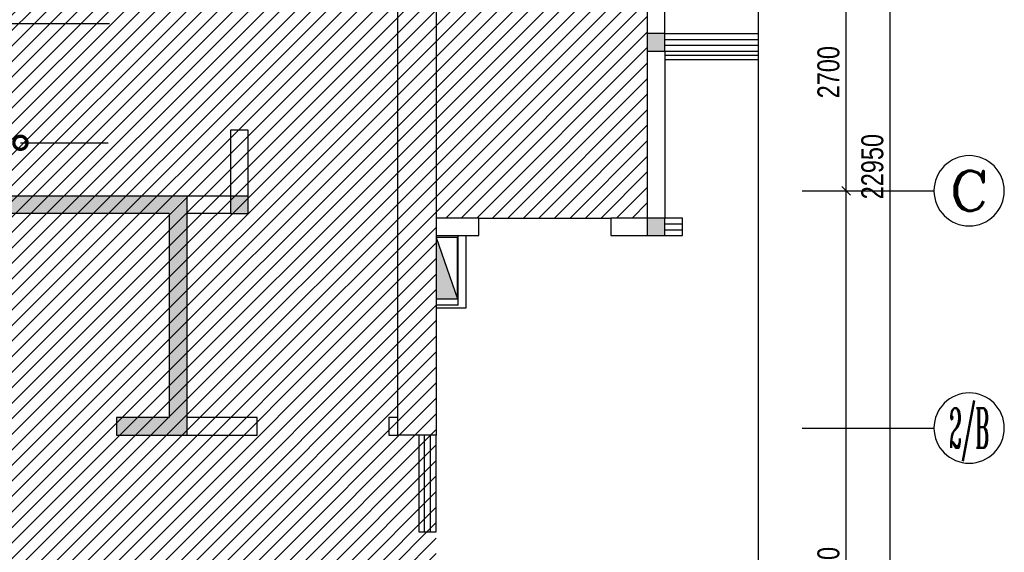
# Model space of a CAD drawing. Header units: millimetres. Extents: x -539149 to -534375, y 505028 to 505469.
# Tile 88 of 135: x -535805 to -535693, y 505207 to 505267. Entities that reach past the tile are written whole.
import ezdxf
from ezdxf.enums import TextEntityAlignment as Align

# ---------------------------------------------------------------- set-up
doc = ezdxf.new("R2010")
doc.units = ezdxf.units.MM
doc.header["$LTSCALE"] = 10
for name, color, linetype in [('-消火栓', 242, 'Continuous'), ('A-建筑-原墙体', 2, 'Continuous'), ('A-建筑-窗户', 4, 'Continuous'), ('A-建筑-轴号', 3, 'Continuous'), ('AXIS_TEXT', 50, 'Continuous'), ('B-平面-尺寸', 8, 'Continuous'), ('E-填充', 251, 'Continuous'), ('LVTRY', 8, 'Continuous'), ('Q-立面-填充', 251, 'Continuous'), ('WINDOW', 12, 'Continuous'), ('防护栏杆', 3, 'Continuous')]:
    doc.layers.add(name, color=color, linetype=linetype)
doc.styles.add('_TCH_AXIS', font='COMPLEX', dxfattribs={"bigfont": 'GBCBIG'})
doc.styles.add('CCD_DIM', font='txt', dxfattribs={"width": 0.8})
doc.styles.add('COMPLEX', font='COMPLEX')
doc.styles.add('TXT', font='gbenor.shx', dxfattribs={"width": 0.7})
doc.dimstyles.new('1-1', dxfattribs={"dimscale": 0, "dimtxt": 2.5, "dimasz": 1, "dimexe": 1, "dimexo": 1, "dimgap": 0.75, "dimtad": 1, "dimdec": 0, "dimrnd": 0.005, "dimzin": 0, "dimdsep": 46, "dimtxsty": 'CCD_DIM', "dimblk": 'ARCHTICK', "dimcen": 0.13, "dimclrd": 44, "dimclre": 44, "dimclrt": 50, "dimadec": 0, "dimazin": 0, "dimtfac": 1, "dimtdec": 0, "dimtix": 1, "dimtmove": 2, "dimatfit": 3, "dimldrblk": 'HBA_Leader_Dot', "dimfxl": 5, "dimfxlon": 1, "dimtvp": 1, "dimtolj": 1, "dimtzin": 0, "dimarcsym": 0})
doc.dimstyles.new('HAHD-1', dxfattribs={"dimtxt": 2.5, "dimasz": 2, "dimexe": 1, "dimexo": 0, "dimgap": 0.3, "dimtad": 1, "dimdec": 0, "dimzin": 0, "dimdsep": 46, "dimtxsty": 'TXT', "dimblk": 'DOTSMALL', "dimcen": 0.09, "dimclrd": 8, "dimclre": 8, "dimclrt": 256, "dimadec": 0, "dimazin": 0, "dimtfac": 1, "dimtdec": 0, "dimtix": 1, "dimtofl": 0, "dimtmove": 2, "dimatfit": 3, "dimldrblk": 'DOTSMALL', "dimfxl": 1, "dimtolj": 1, "dimtzin": 0, "dimarcsym": 0})

# ---------------------------------------------------------------- blocks, each defined once
blk = doc.blocks.new('$TwtSys$00000434')
for p, q in [((-0.5, 0.5), (-0.5, -0.5)), ((-0.5, -0.5), (0.5, 0.5)), ((0.5, 0.5), (-0.5, 0.5)), ((0.5, -0.5), (0.5, 0.5)), ((-0.5, -0.5), (0.5, -0.5))]:
    blk.add_line(p, q)
blk.add_solid([(0.5, -0.5), (0.5, 0.5), (-0.5, -0.5)])
blk = doc.blocks.new('_ArchTick')
at = {"color": 0, "linetype": 'ByBlock', "const_width": 0.15}
blk.add_lwpolyline([(-0.5, -0.5), (0.5, 0.5)], dxfattribs=at)
blk = doc.blocks.new('HBA_Leader_Dot')
at = {"color": 0, "linetype": 'ByBlock'}
blk.add_line((-5, 0), (-10, 0), dxfattribs=at)
at = {"color": 0, "linetype": 'ByBlock', "const_width": 5}
blk.add_lwpolyline([(-2.5, 0, 1), (2.5, 0, 1)], format="xyb", close=True, dxfattribs=at)
blk = doc.blocks.new('_DOTSMALL')
at = {"color": 0, "linetype": 'ByBlock', "const_width": 0.5}
blk.add_lwpolyline([(-0.0625, 0, 1), (0.0625, 0, 1)], format="xyb", close=True, dxfattribs=at)
blk = doc.blocks.new('_AXISO')
blk.add_circle((0, 0), 0.5)
at = {"layer": 'AXIS_TEXT', "style": 'COMPLEX', "width": 1.041667}
blk.add_attdef('A', text='', height=0.56, dxfattribs=at).set_placement((-0.25, -0.28), (0.25, -0.28), align=Align.FIT)

msp = doc.modelspace()

# ---------------------------------------------------------------- hatches: boundary and pattern name
at = {"layer": 'E-填充', "ltscale": 0.01}
for points in [[(-535733.373, 505265.599), (-535733.373, 505263.599), (-535731.373, 505263.599), (-535731.373, 505265.599)], [(-535787.773, 505245.099), (-535785.773, 505247.099), (-535813.773, 505247.099), (-535813.773, 505245.765), (-535812.773, 505245.099)], [(-535785.773, 505246.899), (-535787.773, 505244.899), (-535787.773, 505221.899), (-535785.773, 505219.899)], [(-535780.773, 505247.099), (-535780.773, 505245.099), (-535778.773, 505245.099), (-535778.773, 505247.099)], [(-535733.373, 505244.599), (-535733.373, 505242.599), (-535731.373, 505242.599), (-535731.373, 505244.599)], [(-535787.773, 505221.899), (-535793.773, 505221.899), (-535793.773, 505219.899), (-535785.773, 505219.899)]]:
    msp.add_hatch(color=256, dxfattribs=at).paths.add_polyline_path(points)
at = {"layer": 'Q-立面-填充', "ltscale": 0.005}
h = msp.add_hatch(dxfattribs=at)
h.set_pattern_fill('ANSI31', color=256, scale=1000, style=0)
h.set_pattern_definition([(45, (-535847.0732, 505160.8987), (-0.8838835, 0.8838835), [])])
h.paths.add_polyline_path([(-535847.073, 505160.899), (-535847.073, 505273.099), (-535757.373, 505273.099), (-535757.373, 505329.099), (-535733.373, 505329.099), (-535733.373, 505244.599), (-535757.373, 505244.599), (-535757.373, 505160.899)])

# ---------------------------------------------------------------- linework, layer by layer
at = {"color": 8, "ltscale": 0.005}
msp.add_line((-535833.48, 505266.75, 0.069), (-535794.569, 505266.75, 0.069), dxfattribs=at)
at = {"color": 1, "ltscale": 0.01, "elevation": 0.069}
msp.add_lwpolyline([(-535720.751, 505323.106), (-535720.751, 505195.586), (-535716.383, 505192.509), (-535725.488, 505192.509), (-535720.751, 505189.87), (-535720.751, 505128.831)], dxfattribs=at)
at = {"layer": 'A-建筑-原墙体', "ltscale": 0.01}
for p, q in [((-535757.373, 505277.099, 0.069), (-535757.373, 505243.599, 0.069)), ((-535761.773, 505273.099, 0.069), (-535761.773, 505243.599, 0.069)), ((-535733.373, 505270.599, 0.069), (-535733.373, 505265.599, 0.069)), ((-535731.373, 505265.599, 0.069), (-535731.373, 505270.599, 0.069)), ((-535733.373, 505265.599, 0.069), (-535733.373, 505263.599, 0.069)), ((-535731.373, 505265.599, 0.069), (-535733.373, 505265.599, 0.069)), ((-535731.373, 505263.599, 0.069), (-535731.373, 505265.599, 0.069)), ((-535733.373, 505263.599, 0.069), (-535731.373, 505263.599, 0.069)), ((-535733.373, 505263.599, 0.069), (-535733.373, 505244.599, 0.069)), ((-535731.373, 505263.599, 0.069), (-535731.373, 505244.599, 0.069)), ((-535778.773, 505254.599, 0.069), (-535780.773, 505254.599, 0.069)), ((-535780.773, 505254.599, 0.069), (-535780.773, 505247.099, 0.069)), ((-535778.773, 505247.099, 0.069), (-535778.773, 505254.599, 0.069)), ((-535785.773, 505247.099, 0.069), (-535813.773, 505247.099, 0.069)), ((-535785.773, 505247.099, 0.069), (-535785.773, 505219.899, 0.069)), ((-535780.773, 505247.099, 0.069), (-535785.773, 505247.099, 0.069)), ((-535780.773, 505247.099, 0.069), (-535780.773, 505245.099, 0.069)), ((-535778.773, 505247.099, 0.069), (-535780.773, 505247.099, 0.069)), ((-535778.773, 505245.099, 0.069), (-535778.773, 505247.099, 0.069)), ((-535787.773, 505245.099, 0.069), (-535812.773, 505245.099, 0.069)), ((-535787.773, 505245.099, 0.069), (-535787.773, 505221.899, 0.069)), ((-535780.773, 505245.099, 0.069), (-535785.773, 505245.099, 0.069)), ((-535780.773, 505245.099, 0.069), (-535778.773, 505245.099, 0.069)), ((-535752.529, 505244.599, 0.069), (-535757.373, 505244.599, 0.069)), ((-535752.529, 505242.599, 0.069), (-535752.529, 505244.599, 0.069)), ((-535733.373, 505244.599, 0.069), (-535737.529, 505244.599, 0.069)), ((-535737.529, 505244.599, 0.069), (-535737.529, 505242.599, 0.069)), ((-535733.373, 505244.599, 0.069), (-535733.373, 505242.599, 0.069)), ((-535731.373, 505244.599, 0.069), (-535733.373, 505244.599, 0.069)), ((-535731.373, 505242.599, 0.069), (-535731.373, 505244.599, 0.069)), ((-535761.773, 505243.599, 0.069), (-535761.773, 505219.899, 0.069)), ((-535757.373, 505243.599, 0.069), (-535757.373, 505219.899, 0.069)), ((-535757.373, 505242.599, 0.069), (-535752.529, 505242.599, 0.069)), ((-535737.529, 505242.599, 0.069), (-535733.373, 505242.599, 0.069)), ((-535733.373, 505242.599, 0.069), (-535731.373, 505242.599, 0.069)), ((-535787.773, 505221.899, 0.069), (-535793.773, 505221.899, 0.069)), ((-535793.773, 505221.899, 0.069), (-535793.773, 505219.899, 0.069)), ((-535777.773, 505221.899, 0.069), (-535785.773, 505221.899, 0.069)), ((-535777.773, 505219.899, 0.069), (-535777.773, 505221.899, 0.069)), ((-535761.773, 505221.899, 0.069), (-535762.773, 505221.899, 0.069)), ((-535762.773, 505221.899, 0.069), (-535762.773, 505219.899, 0.069)), ((-535793.773, 505219.899, 0.069), (-535785.773, 505219.899, 0.069)), ((-535785.773, 505219.899, 0.069), (-535777.773, 505219.899, 0.069)), ((-535762.773, 505219.899, 0.069), (-535761.773, 505219.899, 0.069)), ((-535757.373, 505219.899, 0.069), (-535761.773, 505219.899, 0.069))]:
    msp.add_line(p, q, dxfattribs=at)
at = {"layer": 'A-建筑-窗户', "ltscale": 0.01}
for p, q in [((-535729.373, 505244.599, 0.069), (-535731.373, 505244.599, 0.069)), ((-535729.373, 505242.599, 0.069), (-535729.373, 505244.599, 0.069)), ((-535731.373, 505243.932, 0.069), (-535729.373, 505243.932, 0.069)), ((-535731.373, 505243.265, 0.069), (-535729.373, 505243.265, 0.069)), ((-535731.373, 505242.599, 0.069), (-535729.373, 505242.599, 0.069)), ((-535759.373, 505219.899, 0.069), (-535759.373, 505208.899, 0.069)), ((-535758.707, 505208.899, 0.069), (-535758.707, 505219.899, 0.069)), ((-535758.04, 505208.899, 0.069), (-535758.04, 505219.899, 0.069)), ((-535757.373, 505208.899, 0.069), (-535757.373, 505219.899, 0.069)), ((-535759.373, 505208.899, 0.069), (-535757.373, 505208.899, 0.069))]:
    msp.add_line(p, q, dxfattribs=at)
at = {"layer": 'A-建筑-轴号', "ltscale": 0.01}
for p, q in [((-535715.751, 505247.699, 0.069), (-535700.751, 505247.699, 0.069)), ((-535715.751, 505220.699, 0.069), (-535700.751, 505220.699, 0.069))]:
    msp.add_line(p, q, dxfattribs=at)
at = {"layer": 'LVTRY', "ltscale": 0.01}
for p, q in [((-535754.873, 505234.683, 0.069), (-535754.873, 505242.599, 0.069)), ((-535753.973, 505234.399, 0.069), (-535753.973, 505242.599, 0.069)), ((-535754.873, 505234.683, 0.069), (-535757.373, 505234.683, 0.069)), ((-535757.373, 505234.399, 0.069), (-535753.973, 505234.399, 0.069))]:
    msp.add_line(p, q, dxfattribs=at)
at = {"layer": 'WINDOW', "ltscale": 0.01}
for p, q in [((-535731.373, 505265.599, 0.069), (-535720.751, 505265.599, 0.069)), ((-535731.373, 505264.932, 0.069), (-535720.751, 505264.932, 0.069)), ((-535731.373, 505264.265, 0.069), (-535720.751, 505264.265, 0.069)), ((-535731.373, 505263.599, 0.069), (-535720.751, 505263.599, 0.069)), ((-535752.529, 505244.599, 0.069), (-535737.529, 505244.599, 0.069)), ((-535757.373, 505219.899, 0.069), (-535759.373, 505219.899, 0.069))]:
    msp.add_line(p, q, dxfattribs=at)
at = {"layer": '防护栏杆', "ltscale": 0.01}
for p, q in [((-535720.751, 505263.099, 0.069), (-535731.373, 505263.099, 0.069)), ((-535720.751, 505262.599, 0.069), (-535731.373, 505262.599, 0.069))]:
    msp.add_line(p, q, dxfattribs=at)

# ---------------------------------------------------------------- block references
at = {"layer": '-消火栓', "ltscale": 0.01, "xscale": 7.000000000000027, "yscale": 2.4, "zscale": 7.000000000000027, "rotation": 270.0000050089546}
msp.add_blockref('$TwtSys$00000434', (-535756.173, 505238.899, 0.069), dxfattribs=at)
at = {"layer": 'A-建筑-轴号', "ltscale": 0.01}
ref = msp.add_blockref('_AXISO', (-535696.751, 505247.699, 0.069), dxfattribs=dict(at, xscale=-8, yscale=8, zscale=8))
ref.add_attrib('A', 'C', dxfattribs={"layer": 'AXIS_TEXT', "height": 4.525, "style": '_TCH_AXIS', "width": 1.4}).set_placement((-535699.014, 505245.436, 0.069), (-535694.488, 505245.436, 0.069), align=Align.FIT)
ref = msp.add_blockref('_AXISO', (-535696.751, 505220.699, 0.069), dxfattribs=dict(at, xscale=-8, yscale=8, zscale=8))
ref.add_attrib('A', '2/B', dxfattribs={"layer": 'AXIS_TEXT', "height": 4.5255, "style": '_TCH_AXIS', "width": 0.355932}).set_placement((-535699.014, 505218.436, 0.069), (-535694.488, 505218.436, 0.069), align=Align.FIT)

# ---------------------------------------------------------------- dimensions: what is measured, and where the dimension line sits
at = {"layer": 'B-平面-尺寸', "ltscale": 0.01}
for p1, p2, distance in [((-535720.751, 505135.699, 0.069), (-535720.751, 505365.199, 0.069), -15), ((-535720.751, 505247.699, 0.069), (-535720.751, 505274.699, 0.069), -10), ((-535720.751, 505160.699, 0.069), (-535720.751, 505247.699, 0.069), -10)]:
    msp.add_aligned_dim(p1=p1, p2=p2, distance=distance, dimstyle='1-1', override={"dimscale": 1, "dimlfac": 100}, dxfattribs=at).render()

# ---------------------------------------------------------------- leaders
at = {"ltscale": 0.005}
msp.add_leader([(-535804.69, 505253.165, 0.069), (-535794.724, 505253.165, 0.069)], dimstyle='HAHD-1', override={"dimscale": 0.01, "dimasz": 300, "dimtad": 0}, dxfattribs=at)

doc.saveas('drawing.dxf')
